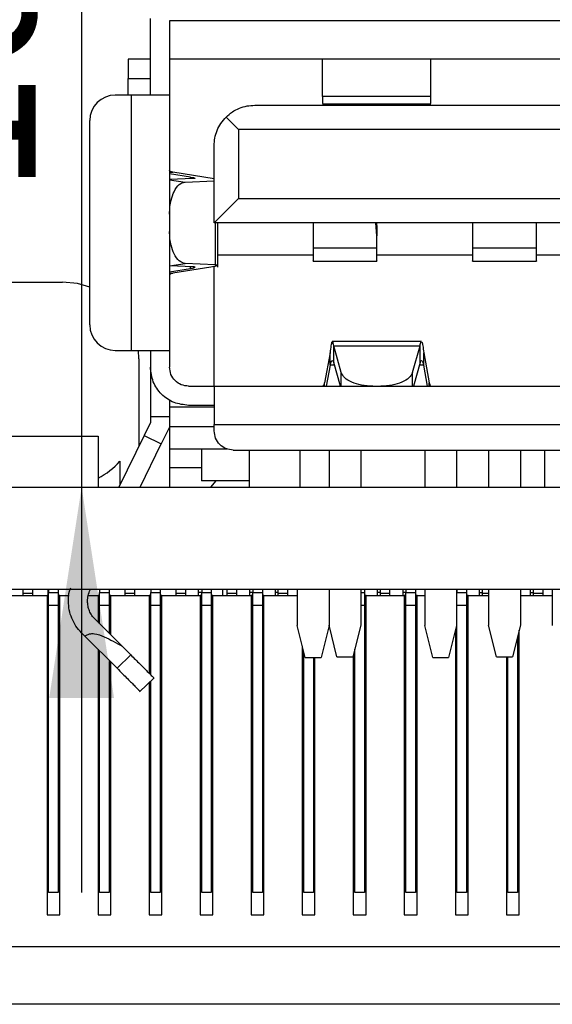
# Model space of a CAD drawing. Header units: millimetres. Extents: x 15 to 205, y 5 to 292.
# Tile 5 of 56: x 59 to 68, y 106 to 122. Entities that reach past the tile are written whole.
import ezdxf

# ---------------------------------------------------------------- set-up
doc = ezdxf.new("R2010")
doc.units = ezdxf.units.MM
doc.layers.add('几何体', color=7, linetype='Continuous')
doc.layers.add('尺寸', color=3, linetype='Continuous')
doc.styles.add('SLDTEXTSTYLE2', font='txt')
doc.dimstyles.new('SLDDIMSTYLE2', dxfattribs={"dimtxt": 2.5, "dimasz": 3.302, "dimexe": 0, "dimexo": 0.0625, "dimtad": 1, "dimdec": 3, "dimrnd": 1e-09, "dimzin": 4, "dimdsep": 46, "dimtxsty": 'SLDTEXTSTYLE2', "dimsah": 1, "dimcen": 0.09, "dimadec": 0, "dimazin": 1, "dimtfac": 1, "dimtdec": 3, "dimtmove": 0, "dimatfit": 0, "dimfxl": 1, "dimfrac": 2, "dimtolj": 1, "dimtzin": 12, "dimarcsym": 0})

# ---------------------------------------------------------------- blocks, each defined once
blk = doc.blocks.new('_D_7')
at = {"layer": '尺寸', "transparency": 16777216}
for p, q in [((60.332, 130.702), (60.332, 137.052)), ((61.81, 130.702), (59.332, 130.702)), ((60.332, 130.702), (60.332, 114.362)), ((60.332, 114.362), (60.332, 108.012))]:
    blk.add_line(p, q, dxfattribs=at)
for points in [[(60.332, 130.702), (60.84, 134.004), (59.824, 134.004)], [(60.332, 114.362), (59.824, 111.06), (60.84, 111.06)]]:
    blk.add_solid(points, dxfattribs=at)
at = {"layer": '尺寸', "transparency": 16777216, "insert": (57.11, 118.964), "char_height": 2.5, "attachment_point": 1, "rotation": 90, "style": 'SLDTEXTSTYLE2'}
blk.add_mtext('16.340', dxfattribs=at)

msp = doc.modelspace()

# ---------------------------------------------------------------- linework, layer by layer
at = {"layer": '几何体'}
for p, q in [((61.4096, 120.502), (61.4096, 121.702)), ((74.2096, 121.662), (61.7096, 121.662)), ((61.7096, 121.662), (61.7096, 120.502)), ((61.4096, 121.062), (61.0596, 121.062)), ((74.2096, 121.062), (61.7096, 121.062)), ((64.1069, 120.479), (64.1069, 121.062)), ((65.805, 120.479), (65.805, 121.062)), ((61.0596, 120.502), (61.0596, 120.762)), ((61.0596, 120.762), (61.4096, 120.762)), ((61.1096, 120.502), (60.8596, 120.502)), ((61.1096, 120.502), (61.1096, 116.502)), ((61.7096, 120.502), (61.7096, 116.502)), ((65.805, 120.479), (64.1069, 120.479)), ((63.0446, 120.342), (72.8746, 120.342)), ((64.1069, 120.362), (65.805, 120.362)), ((62.7907, 119.9609), (62.5956, 120.156)), ((60.4596, 116.902), (60.4596, 120.102)), ((61.7109, 120.0039), (61.7096, 120.0039)), ((62.7907, 119.9609), (62.7907, 118.883)), ((73.1286, 119.9609), (62.7907, 119.9609)), ((62.4096, 118.502), (62.4096, 119.707)), ((61.7096, 119.292), (61.7632, 119.292)), ((62.0382, 119.217), (61.7096, 119.2697)), ((62.4096, 119.1884), (61.7632, 119.292)), ((62.0382, 119.1909), (62.0382, 119.217)), ((62.0828, 119.1929), (61.7096, 119.1769)), ((61.7096, 119.1742), (61.9543, 119.14)), ((61.9543, 119.14), (62.4096, 119.1594)), ((62.7907, 118.883), (62.4096, 118.502)), ((62.7907, 118.883), (73.1286, 118.883)), ((73.5096, 118.502), (62.4096, 118.502)), ((62.4265, 118.502), (62.4265, 117.8438)), ((62.4667, 117.8046), (62.4667, 118.502)), ((63.9596, 118.502), (63.9596, 118.11)), ((64.9596, 118.2969), (64.941, 118.502)), ((64.953, 118.502), (64.9596, 118.4297)), ((64.9596, 118.4297), (64.9596, 118.502)), ((64.9596, 118.4297), (64.9596, 118.2969)), ((66.4596, 118.502), (66.4596, 118.11)), ((67.4596, 118.11), (67.4596, 118.502)), ((64.9596, 118.11), (64.9596, 118.2969)), ((62.4667, 118.002), (63.9596, 118.002)), ((63.9596, 118.11), (64.9596, 118.11)), ((64.9596, 118.002), (66.4596, 118.002)), ((66.4596, 118.11), (67.4596, 118.11)), ((67.4596, 118.002), (68.4596, 118.002)), ((61.7096, 117.8298), (61.9543, 117.864)), ((62.0828, 117.8111), (61.7096, 117.8271)), ((62.4265, 117.8438), (61.9543, 117.864)), ((62.0382, 117.787), (62.0382, 117.8131)), ((62.4096, 115.942), (62.4096, 117.8165)), ((63.9596, 117.899), (64.9596, 117.899)), ((66.4596, 117.899), (67.4596, 117.899)), ((61.7096, 117.7343), (62.0382, 117.787)), ((61.7096, 117.712), (61.7632, 117.712)), ((62.3596, 117.8076), (61.7632, 117.712)), ((57.6396, 117.572), (60.0308, 117.572)), ((61.7096, 117.0001), (61.7109, 117.0001)), ((65.658, 116.642), (64.2613, 116.642)), ((60.8596, 116.502), (61.1096, 116.502)), ((61.2308, 116.372), (61.2233, 116.5053)), ((61.4096, 116.502), (61.4096, 116.242)), ((61.7096, 116.502), (61.7096, 116.242)), ((64.225, 116.4634), (64.1392, 115.9956)), ((64.225, 116.2706), (64.225, 116.4634)), ((64.4004, 116.1572), (64.283, 116.575)), ((64.283, 116.575), (65.6362, 116.575)), ((64.283, 116.3152), (64.283, 116.575)), ((65.5188, 116.1572), (65.6362, 116.575)), ((65.6362, 116.3152), (65.6362, 116.575)), ((65.6942, 116.2706), (65.6942, 116.4634)), ((65.6942, 116.4634), (65.78, 115.9956)), ((61.2308, 116.372), (61.2308, 115.0054)), ((64.225, 116.2706), (64.1647, 115.942)), ((64.2955, 116.2706), (64.225, 116.2706)), ((64.3879, 115.942), (64.283, 116.3152)), ((65.6362, 116.3152), (65.5313, 115.942)), ((65.6942, 116.2706), (65.6237, 116.2706)), ((65.7545, 115.942), (65.6942, 116.2706)), ((61.4096, 116.242), (61.4096, 115.462)), ((64.4004, 115.942), (64.4004, 116.1572)), ((65.5188, 115.942), (65.5188, 116.1572)), ((64.1392, 115.942), (64.1392, 115.9956)), ((65.78, 115.942), (65.78, 115.9956)), ((62.0096, 115.942), (62.4096, 115.942)), ((62.4096, 115.942), (67.9496, 115.942)), ((63.2072, 115.9433), (63.2072, 115.942)), ((66.712, 115.942), (66.712, 115.9433)), ((61.7096, 115.7347), (61.7096, 115.612)), ((62.4096, 115.612), (61.7096, 115.612)), ((61.7096, 115.612), (61.7096, 115.312)), ((62.4096, 115.642), (62.0096, 115.642)), ((61.4096, 115.3722), (61.3105, 115.1689)), ((61.7096, 115.462), (61.4096, 115.462)), ((61.4096, 115.462), (61.4096, 115.3722)), ((62.4096, 115.342), (67.9496, 115.342)), ((62.4096, 115.242), (62.4096, 115.342)), ((61.7096, 115.3029), (61.5801, 115.0374)), ((61.7096, 115.312), (61.7096, 114.962)), ((61.7096, 115.312), (62.4096, 115.312)), ((56.7921, 115.162), (60.5927, 115.162)), ((60.5927, 115.162), (60.5927, 114.362)), ((61.3105, 115.1689), (60.9169, 114.362)), ((61.2507, 114.362), (61.5801, 115.0374)), ((61.3105, 115.1689), (61.5801, 115.0374)), ((61.7096, 114.962), (62.6091, 114.962)), ((61.7096, 114.962), (61.7096, 114.662)), ((62.2096, 114.962), (62.2096, 114.462)), ((62.7096, 114.942), (67.9496, 114.942)), ((62.9596, 114.942), (62.9596, 114.362)), ((63.7596, 114.362), (63.7596, 114.942)), ((64.2096, 114.9299), (64.2096, 114.362)), ((64.7096, 114.9299), (64.7096, 114.362)), ((65.7096, 114.942), (65.7096, 114.362)), ((66.2096, 114.942), (66.2096, 114.362)), ((66.7096, 114.9299), (66.7096, 114.362)), ((67.2096, 114.9299), (67.2096, 114.362)), ((67.5846, 114.942), (67.5846, 114.362)), ((60.9308, 114.7683), (60.9308, 114.3904)), ((62.2096, 114.662), (61.7096, 114.662)), ((61.7096, 114.662), (61.7096, 114.362)), ((62.9596, 114.462), (62.2096, 114.462)), ((62.3596, 114.362), (62.4429, 114.462)), ((42.6598, 114.362), (79.4201, 114.362)), ((42.6598, 112.762), (95.6597, 112.762)), ((59.4148, 112.702), (59.4148, 112.762)), ((59.5648, 112.702), (59.5648, 112.762)), ((59.8073, 112.662), (59.8073, 112.762)), ((59.8148, 112.762), (59.8148, 112.712)), ((59.9648, 112.762), (59.9648, 112.712)), ((60.6148, 112.762), (60.6148, 112.712)), ((60.7648, 112.762), (60.7648, 112.712)), ((61.0148, 112.702), (61.0148, 112.762)), ((61.1648, 112.702), (61.1648, 112.762)), ((61.4148, 112.762), (61.4148, 112.712)), ((61.5648, 112.762), (61.5648, 112.712)), ((61.8148, 112.702), (61.8148, 112.762)), ((61.9648, 112.702), (61.9648, 112.762)), ((62.1657, 112.712), (62.1657, 112.762)), ((62.2148, 112.762), (62.2148, 112.712)), ((62.3648, 112.762), (62.3648, 112.712)), ((62.5407, 112.762), (62.5407, 112.662)), ((62.6148, 112.702), (62.6148, 112.762)), ((62.7648, 112.702), (62.7648, 112.762)), ((62.9657, 112.762), (62.9657, 112.712)), ((63.0148, 112.762), (63.0148, 112.712)), ((63.1648, 112.762), (63.1648, 112.712)), ((63.3657, 112.762), (63.3657, 112.712)), ((63.4148, 112.702), (63.4148, 112.762)), ((63.5648, 112.702), (63.5648, 112.762)), ((63.7096, 112.762), (63.7096, 112.192)), ((64.2096, 112.762), (64.2096, 112.202)), ((64.7096, 112.762), (64.7096, 112.202)), ((64.7648, 112.762), (64.7648, 112.712)), ((64.9657, 112.762), (64.9657, 112.712)), ((65.0148, 112.702), (65.0148, 112.762)), ((65.1648, 112.702), (65.1648, 112.762)), ((65.3657, 112.762), (65.3657, 112.712)), ((65.4148, 112.762), (65.4148, 112.712)), ((65.5648, 112.762), (65.5648, 112.712)), ((65.7096, 112.762), (65.7096, 112.192)), ((66.2096, 112.762), (66.2096, 112.192)), ((66.2148, 112.762), (66.2148, 112.712)), ((66.3648, 112.762), (66.3648, 112.712)), ((66.5657, 112.712), (66.5657, 112.762)), ((66.6148, 112.702), (66.6148, 112.762)), ((66.7096, 112.762), (66.7096, 112.202)), ((67.2096, 112.762), (67.2096, 112.202)), ((67.3657, 112.712), (67.3657, 112.762)), ((67.4148, 112.702), (67.4148, 112.762)), ((67.5648, 112.702), (67.5648, 112.762)), ((67.7096, 112.762), (67.7096, 112.192)), ((59.1898, 112.662), (59.7898, 112.662)), ((59.4148, 112.702), (59.5648, 112.702)), ((59.4148, 112.662), (59.4148, 112.702)), ((59.5648, 112.662), (59.5648, 112.702)), ((59.7898, 112.662), (59.7898, 107.662)), ((59.8148, 112.662), (59.7898, 112.662)), ((59.8148, 112.712), (59.9648, 112.712)), ((59.8148, 112.512), (59.8148, 112.712)), ((59.9648, 112.712), (59.9648, 112.512)), ((59.9898, 112.662), (59.9648, 112.662)), ((59.9898, 112.662), (60.1344, 112.662)), ((59.9898, 107.662), (59.9898, 112.662)), ((60.4344, 112.662), (60.5898, 112.662)), ((60.5898, 112.662), (60.5898, 112.2452)), ((60.6148, 112.662), (60.5898, 112.662)), ((60.6148, 112.712), (60.7648, 112.712)), ((60.6148, 112.512), (60.6148, 112.712)), ((60.7648, 112.712), (60.7648, 112.512)), ((60.7898, 112.662), (60.7648, 112.662)), ((60.7898, 112.662), (61.3898, 112.662)), ((60.7898, 112.0459), (60.7898, 112.662)), ((61.0148, 112.702), (61.1648, 112.702)), ((61.0148, 112.662), (61.0148, 112.702)), ((61.1648, 112.662), (61.1648, 112.702)), ((61.3898, 112.662), (61.3898, 111.4481)), ((61.4148, 112.662), (61.3898, 112.662)), ((61.4148, 112.712), (61.5648, 112.712)), ((61.4148, 112.512), (61.4148, 112.712)), ((61.5648, 112.712), (61.5648, 112.512)), ((61.5898, 112.662), (61.5648, 112.662)), ((61.5898, 112.662), (62.1898, 112.662)), ((61.5898, 107.662), (61.5898, 112.662)), ((61.8148, 112.702), (61.9648, 112.702)), ((61.8148, 112.662), (61.8148, 112.702)), ((61.9648, 112.662), (61.9648, 112.702)), ((62.2148, 112.712), (62.1657, 112.712)), ((62.1898, 112.662), (62.1898, 107.662)), ((62.2148, 112.662), (62.1898, 112.662)), ((62.2148, 112.712), (62.3648, 112.712)), ((62.2148, 112.512), (62.2148, 112.712)), ((62.3648, 112.712), (62.3648, 112.512)), ((62.3898, 112.662), (62.3648, 112.662)), ((62.3898, 112.662), (62.9898, 112.662)), ((62.3898, 107.662), (62.3898, 112.662)), ((62.6148, 112.702), (62.7648, 112.702)), ((62.6148, 112.662), (62.6148, 112.702)), ((62.7648, 112.662), (62.7648, 112.702)), ((62.9657, 112.712), (62.9657, 112.662)), ((63.0148, 112.712), (62.9657, 112.712)), ((62.9898, 112.662), (62.9898, 107.662)), ((63.0148, 112.662), (62.9898, 112.662)), ((63.0148, 112.712), (63.1648, 112.712)), ((63.0148, 112.512), (63.0148, 112.712)), ((63.1648, 112.712), (63.1648, 112.512)), ((63.1898, 112.662), (63.1648, 112.662)), ((63.1898, 112.662), (63.7096, 112.662)), ((63.1898, 107.662), (63.1898, 112.662)), ((63.4148, 112.712), (63.3657, 112.712)), ((63.3657, 112.712), (63.3657, 112.662)), ((63.4148, 112.702), (63.5648, 112.702)), ((63.4148, 112.662), (63.4148, 112.702)), ((63.5648, 112.662), (63.5648, 112.702)), ((64.7096, 112.712), (64.7648, 112.712)), ((64.7648, 112.712), (64.7648, 112.512)), ((64.7898, 112.662), (64.7648, 112.662)), ((64.7898, 112.662), (65.3898, 112.662)), ((64.7898, 107.662), (64.7898, 112.662)), ((65.0148, 112.712), (64.9657, 112.712)), ((64.9657, 112.712), (64.9657, 112.662)), ((65.0148, 112.702), (65.1648, 112.702)), ((65.0148, 112.662), (65.0148, 112.702)), ((65.1648, 112.662), (65.1648, 112.702)), ((65.3657, 112.712), (65.3657, 112.662)), ((65.4148, 112.712), (65.3657, 112.712)), ((65.3898, 112.662), (65.3898, 107.662)), ((65.4148, 112.662), (65.3898, 112.662)), ((65.4148, 112.712), (65.5648, 112.712)), ((65.4148, 112.512), (65.4148, 112.712)), ((65.5648, 112.712), (65.5648, 112.512)), ((65.5898, 112.662), (65.5648, 112.662)), ((65.5898, 112.662), (65.7096, 112.662)), ((65.5898, 107.662), (65.5898, 112.662)), ((66.2096, 112.712), (66.2148, 112.712)), ((66.2148, 112.662), (66.2096, 112.662)), ((66.2148, 112.712), (66.3648, 112.712)), ((66.2148, 112.512), (66.2148, 112.712)), ((66.3648, 112.712), (66.3648, 112.512)), ((66.3898, 112.662), (66.3648, 112.662)), ((66.3898, 112.662), (66.7096, 112.662)), ((66.3898, 107.662), (66.3898, 112.662)), ((66.5657, 112.712), (66.6148, 112.712)), ((66.5657, 112.662), (66.5657, 112.712)), ((66.6148, 112.662), (66.6148, 112.702)), ((66.6148, 112.702), (66.7096, 112.702)), ((67.2096, 112.662), (67.7096, 112.662)), ((67.3657, 112.712), (67.4148, 112.712)), ((67.3657, 112.662), (67.3657, 112.712)), ((67.4148, 112.702), (67.5648, 112.702)), ((67.4148, 112.662), (67.4148, 112.702)), ((67.5648, 112.662), (67.5648, 112.702)), ((59.8148, 112.512), (59.9648, 112.512)), ((59.8148, 108.012), (59.8148, 112.512)), ((59.9648, 112.512), (59.9648, 108.012)), ((60.6148, 112.512), (60.7648, 112.512)), ((60.6148, 112.2203), (60.6148, 112.512)), ((60.7648, 112.512), (60.7648, 112.0708)), ((61.4148, 112.512), (61.5648, 112.512)), ((61.4148, 111.4232), (61.4148, 112.512)), ((61.5648, 112.512), (61.5648, 108.012)), ((62.2148, 112.512), (62.3648, 112.512)), ((62.2148, 108.012), (62.2148, 112.512)), ((62.3648, 112.512), (62.3648, 108.012)), ((63.0148, 112.512), (63.1648, 112.512)), ((63.0148, 108.012), (63.0148, 112.512)), ((63.1648, 112.512), (63.1648, 108.012)), ((64.7096, 112.512), (64.7648, 112.512)), ((64.7648, 112.512), (64.7648, 108.012)), ((65.4148, 112.512), (65.5648, 112.512)), ((65.4148, 108.012), (65.4148, 112.512)), ((65.5648, 112.512), (65.5648, 108.012)), ((66.2148, 112.512), (66.3648, 112.512)), ((66.2148, 108.012), (66.2148, 112.512)), ((66.3648, 112.512), (66.3648, 108.012)), ((60.9661, 111.8703), (60.5423, 112.2925)), ((63.8346, 111.692), (63.7096, 112.192)), ((64.2096, 112.192), (64.0846, 111.692)), ((64.3346, 111.702), (64.2096, 112.202)), ((64.2096, 112.202), (64.2096, 112.192)), ((64.7096, 112.202), (64.5846, 111.702)), ((65.8346, 111.692), (65.7096, 112.192)), ((66.2096, 112.192), (66.0846, 111.692)), ((66.1898, 112.1128), (66.1898, 107.662)), ((66.8346, 111.702), (66.7096, 112.202)), ((67.2096, 112.202), (67.0846, 111.702)), ((67.1898, 107.662), (67.1898, 112.1228)), ((60.3306, 112.08), (60.3795, 112.0313)), ((60.3795, 112.0313), (60.8872, 111.5255)), ((67.1648, 112.0228), (67.1648, 108.012)), ((60.5898, 111.8217), (60.5898, 107.662)), ((60.6148, 108.012), (60.6148, 111.7968)), ((60.9661, 111.8703), (61.103, 111.7339)), ((63.7898, 111.8712), (63.7898, 107.662)), ((64.6148, 108.012), (64.6148, 111.8228)), ((60.7648, 111.6474), (60.7648, 108.012)), ((60.8872, 111.5255), (61.103, 111.7339)), ((63.8148, 108.012), (63.8148, 111.7712)), ((63.8346, 111.692), (64.0846, 111.692)), ((63.9648, 111.692), (63.9648, 108.012)), ((63.9898, 107.662), (63.9898, 111.692)), ((64.3346, 111.702), (64.5846, 111.702)), ((64.5898, 111.7228), (64.5898, 107.662)), ((65.8346, 111.692), (66.0846, 111.692)), ((66.8346, 111.702), (67.0846, 111.702)), ((66.9898, 111.702), (66.9898, 107.662)), ((67.0148, 108.012), (67.0148, 111.702)), ((60.7898, 107.662), (60.7898, 111.6225)), ((61.2411, 111.1561), (61.4667, 111.374)), ((61.3898, 111.2997), (61.3898, 107.662)), ((61.4148, 108.012), (61.4148, 111.3239)), ((59.9648, 108.012), (59.8148, 108.012)), ((60.7648, 108.012), (60.6148, 108.012)), ((61.5648, 108.012), (61.4148, 108.012)), ((62.3648, 108.012), (62.2148, 108.012)), ((63.1648, 108.012), (63.0148, 108.012)), ((63.9648, 108.012), (63.8148, 108.012)), ((64.7648, 108.012), (64.6148, 108.012)), ((65.5648, 108.012), (65.4148, 108.012)), ((66.3648, 108.012), (66.2148, 108.012)), ((67.1648, 108.012), (67.0148, 108.012)), ((59.7898, 107.662), (59.9898, 107.662)), ((60.5898, 107.662), (60.7898, 107.662)), ((61.3898, 107.662), (61.5898, 107.662)), ((62.1898, 107.662), (62.3898, 107.662)), ((62.9898, 107.662), (63.1898, 107.662)), ((63.7898, 107.662), (63.9898, 107.662)), ((64.5898, 107.662), (64.7898, 107.662)), ((65.3898, 107.662), (65.5898, 107.662)), ((66.1898, 107.662), (66.3898, 107.662)), ((66.9898, 107.662), (67.1898, 107.662)), ((83.9398, 107.162), (57.0398, 107.162)), ((84.7398, 106.262), (56.2398, 106.262))]:
    msp.add_line(p, q, dxfattribs=at)
at = {"layer": '几何体', "flags": 128}
msp.add_lwpolyline([(60.4596, 117.4928), (60.2649, 117.5489), (60.0308, 117.572)], dxfattribs=at)
at = {"layer": '几何体'}
for centre, radius, start, end in [((60.8596, 120.102), 0.4, 90, 180), ((60.8596, 116.902), 0.4, 180, 270), ((60.0308, 115.562), 1.2, 297.92322, 318.59038)]:
    msp.add_arc(centre, radius, start, end, dxfattribs=at)
for points in [[(61.0596, 121.062), (61.0596, 121.0575), (61.0596, 121.0485), (61.0596, 120.9791), (61.0596, 120.8799), (61.0596, 120.8013), (61.0596, 120.762)], [(61.7096, 120.502), (61.7006, 120.502), (61.6826, 120.502), (61.5438, 120.502), (61.3455, 120.502), (61.1882, 120.502), (61.1096, 120.502)], [(61.7632, 119.292), (61.7553, 119.2942), (61.7394, 119.2986), (61.7227, 119.3052), (61.7117, 119.3117), (61.7103, 119.3161), (61.7096, 119.3183)], [(61.7632, 117.712), (61.7553, 117.7098), (61.7394, 117.7054), (61.7227, 117.6988), (61.7117, 117.6923), (61.7103, 117.6879), (61.7096, 117.6857)], [(64.254, 116.6344), (64.2492, 116.619), (64.2395, 116.5881), (64.2298, 116.505), (64.225, 116.4634)], [(65.6652, 116.6344), (65.6701, 116.619), (65.6797, 116.5881), (65.6894, 116.505), (65.6942, 116.4634)], [(61.1096, 116.502), (61.1882, 116.502), (61.3455, 116.502), (61.5438, 116.502), (61.6826, 116.502), (61.7006, 116.502), (61.7096, 116.502)], [(64.225, 116.2706), (64.2298, 116.2869), (64.2395, 116.3195), (64.254, 116.3426), (64.2685, 116.344), (64.2782, 116.3248), (64.283, 116.3152)], [(65.6362, 116.3152), (65.6411, 116.3248), (65.6507, 116.344), (65.6652, 116.3426), (65.6797, 116.3195), (65.6894, 116.2869), (65.6942, 116.2706)], [(62.0096, 115.642), (61.931, 115.651), (61.7737, 115.6691), (61.5754, 115.8078), (61.4367, 116.0061), (61.4186, 116.1634), (61.4096, 116.242)], [(62.0096, 115.942), (61.9703, 115.9465), (61.8917, 115.9555), (61.7925, 116.0249), (61.7231, 116.1241), (61.7141, 116.2027), (61.7096, 116.242)], [(64.8956, 115.942), (64.8359, 115.9451), (64.7165, 115.9513), (64.5612, 115.9997), (64.4438, 116.0698), (64.4149, 116.1281), (64.4004, 116.1572)], [(65.5188, 116.1572), (65.5043, 116.1281), (65.4754, 116.0698), (65.358, 115.9997), (65.2027, 115.9513), (65.0833, 115.9451), (65.0237, 115.942)], [(64.1392, 115.9956), (64.1367, 115.9877), (64.1317, 115.9718), (64.1241, 115.9551), (64.1166, 115.9441), (64.1116, 115.9427), (64.1091, 115.942)], [(65.78, 115.9956), (65.7825, 115.9877), (65.7876, 115.9718), (65.7951, 115.9551), (65.8026, 115.9441), (65.8076, 115.9427), (65.8101, 115.942)], [(62.4096, 115.942), (62.4096, 115.933), (62.4096, 115.9149), (62.4096, 115.7762), (62.4096, 115.5779), (62.4096, 115.4206), (62.4096, 115.342)], [(62.7096, 114.942), (62.6703, 114.9465), (62.5917, 114.9555), (62.4925, 115.0249), (62.4231, 115.1241), (62.4141, 115.2027), (62.4096, 115.242)], [(60.4246, 112.5759), (60.4264, 112.6063), (60.4299, 112.6671), (60.4534, 112.7232), (60.4651, 112.7513)], [(60.3306, 112.08), (60.2998, 112.1143), (60.2384, 112.1828), (60.1745, 112.3059), (60.1324, 112.4381), (60.1272, 112.5299), (60.1246, 112.5759)], [(60.5423, 112.2925), (60.5247, 112.3121), (60.4896, 112.3513), (60.4531, 112.4216), (60.4291, 112.4972), (60.4261, 112.5497), (60.4246, 112.5759)]]:
    msp.add_open_spline(points, degree=3, dxfattribs=at)
for points, knots in [([(64.1069, 120.479), (64.1069, 120.4409), (64.1069, 120.3732), (64.1069, 120.37), (64.1069, 120.3686)], [0, 0, 0, 0, 0.5621083, 1, 1, 1, 1]), ([(65.805, 120.3686), (65.805, 120.37), (65.805, 120.3732), (65.805, 120.4409), (65.805, 120.479)], [0, 0, 0, 0, 0.4378917, 1, 1, 1, 1]), ([(62.5956, 120.156), (62.6264, 120.1839), (62.6832, 120.2353), (62.7961, 120.2953), (62.9169, 120.3345), (63.0037, 120.3396), (63.0446, 120.342)], [0, 0, 0, 0, 0.3117518, 0.5753623, 0.7999405, 1, 1, 1, 1]), ([(62.4096, 119.707), (62.412, 119.7479), (62.4171, 119.8347), (62.4563, 119.9555), (62.5163, 120.0684), (62.5677, 120.1252), (62.5956, 120.156)], [0, 0, 0, 0, 0.200058, 0.4246358, 0.6882469, 1, 1, 1, 1]), ([(62.0382, 119.217), (62.0546, 119.2142), (62.0873, 119.2085), (62.1099, 119.201), (62.1122, 119.1952), (62.0927, 119.1936), (62.0828, 119.1929)], [0, 0, 0, 0, 0.2512241, 0.4999189, 0.747416, 1, 1, 1, 1]), ([(61.7096, 118.6365), (61.711, 118.6767), (61.7137, 118.7519), (61.7364, 118.8746), (61.7806, 119.0036), (61.8584, 119.1144), (61.9229, 119.1316), (61.9543, 119.14)], [0, 0, 0, 0, 0.1554823, 0.2909097, 0.5008216, 0.7568979, 1, 1, 1, 1]), ([(61.9543, 117.864), (61.9229, 117.8724), (61.8584, 117.8896), (61.7807, 118.0004), (61.7364, 118.1294), (61.7137, 118.2521), (61.711, 118.3273), (61.7096, 118.3675)], [0, 0, 0, 0, 0.24307983, 0.49917846, 0.70905813, 0.84449361, 1, 1, 1, 1]), ([(63.9596, 118.11), (63.9596, 118.0754), (63.9596, 118.0062), (63.9596, 117.9373), (63.9596, 117.9005), (63.9596, 117.9028), (63.9596, 117.9036)], [0, 0, 0, 0, 0.2833234, 0.5666468, 0.8499702, 1, 1, 1, 1]), ([(64.9596, 117.9036), (64.9596, 117.9028), (64.9596, 117.9005), (64.9596, 117.9373), (64.9596, 118.0062), (64.9596, 118.0754), (64.9596, 118.11)], [0, 0, 0, 0, 0.1500298, 0.4333532, 0.7166766, 1, 1, 1, 1]), ([(66.4596, 118.11), (66.4596, 118.0754), (66.4596, 118.0062), (66.4596, 117.9373), (66.4596, 117.9005), (66.4596, 117.9028), (66.4596, 117.9036)], [0, 0, 0, 0, 0.2833234, 0.5666468, 0.8499702, 1, 1, 1, 1]), ([(67.4596, 117.9036), (67.4596, 117.9028), (67.4596, 117.9005), (67.4596, 117.9373), (67.4596, 118.0062), (67.4596, 118.0754), (67.4596, 118.11)], [0, 0, 0, 0, 0.1500298, 0.4333532, 0.7166766, 1, 1, 1, 1]), ([(62.0382, 117.787), (62.0487, 117.7887), (62.0691, 117.7921), (62.0967, 117.798), (62.1126, 117.8039), (62.1079, 117.809), (62.0907, 117.8105), (62.0828, 117.8111)], [0, 0, 0, 0, 0.1561742, 0.3035102, 0.5705307, 0.8026827, 1, 1, 1, 1]), ([(62.4642, 117.8324), (62.4568, 117.8291), (62.4451, 117.8238), (62.4053, 117.8153), (62.3754, 117.8102), (62.3596, 117.8076)], [0, 0, 0, 0, 0.4394623, 0.7047879, 1, 1, 1, 1]), ([(62.4265, 117.8438), (62.442, 117.8428), (62.4654, 117.8412), (62.4638, 117.8369), (62.4632, 117.8354)], [0, 0, 0, 0, 0.6606271, 1, 1, 1, 1]), ([(64.283, 116.575), (64.2782, 116.6014), (64.2709, 116.641), (64.2637, 116.6361), (64.2613, 116.6344)], [0, 0, 0, 0, 0.6666667, 1, 1, 1, 1]), ([(65.6362, 116.575), (65.6411, 116.6014), (65.6483, 116.641), (65.6556, 116.6361), (65.658, 116.6344)], [0, 0, 0, 0, 0.6666667, 1, 1, 1, 1]), ([(60.1246, 112.5759), (60.1263, 112.6294), (60.1286, 112.702), (60.1546, 112.7691), (60.1615, 112.7868)], [0, 0, 0, 0, 0.7367932, 1, 1, 1, 1]), ([(62.1657, 112.6619), (62.1657, 112.6681), (62.1657, 112.6867), (62.1657, 112.7068), (62.1657, 112.7103), (62.1657, 112.712)], [0, 0, 0, 0, 0.2, 0.6, 1, 1, 1, 1]), ([(60.3795, 112.0313), (60.4045, 112.0433), (60.4528, 112.0664), (60.5615, 112.0705), (60.7363, 112.0013), (60.8741, 111.9227), (60.9661, 111.8703)], [0, 0, 0, 0, 0.1291999, 0.2496208, 0.4992131, 1, 1, 1, 1]), ([(61.103, 111.7339), (61.1514, 111.6856), (61.2484, 111.589), (61.3672, 111.4706), (61.4495, 111.3887), (61.4601, 111.3781), (61.4654, 111.3728)], [0, 0, 0, 0, 0.24986044, 0.50000009, 0.75013984, 1, 1, 1, 1]), ([(60.8872, 111.5255), (60.9164, 111.4963), (60.9735, 111.4394), (61.0739, 111.3391), (61.1705, 111.2428), (61.2381, 111.1757), (61.2459, 111.168), (61.2496, 111.1644)], [0, 0, 0, 0, 0.1508325, 0.2943903, 0.558392, 0.7936298, 1, 1, 1, 1])]:
    msp.add_open_spline(points, degree=3, knots=knots, dxfattribs=at)

# ---------------------------------------------------------------- dimensions: what is measured, and where the dimension line sits
at = {"layer": '尺寸'}
dim = msp.add_linear_dim(base=(60.3325, 114.362), p1=(62.8096, 130.702), p2=(41.1599, 114.362), angle=90, dimstyle='SLDDIMSTYLE2', dxfattribs=at)
dim.commit()
dim.dimension.update_dxf_attribs({"geometry": '_D_7', "text_midpoint": (60.3325, 123.329), "dimtype": 160})

doc.saveas('drawing.dxf')
